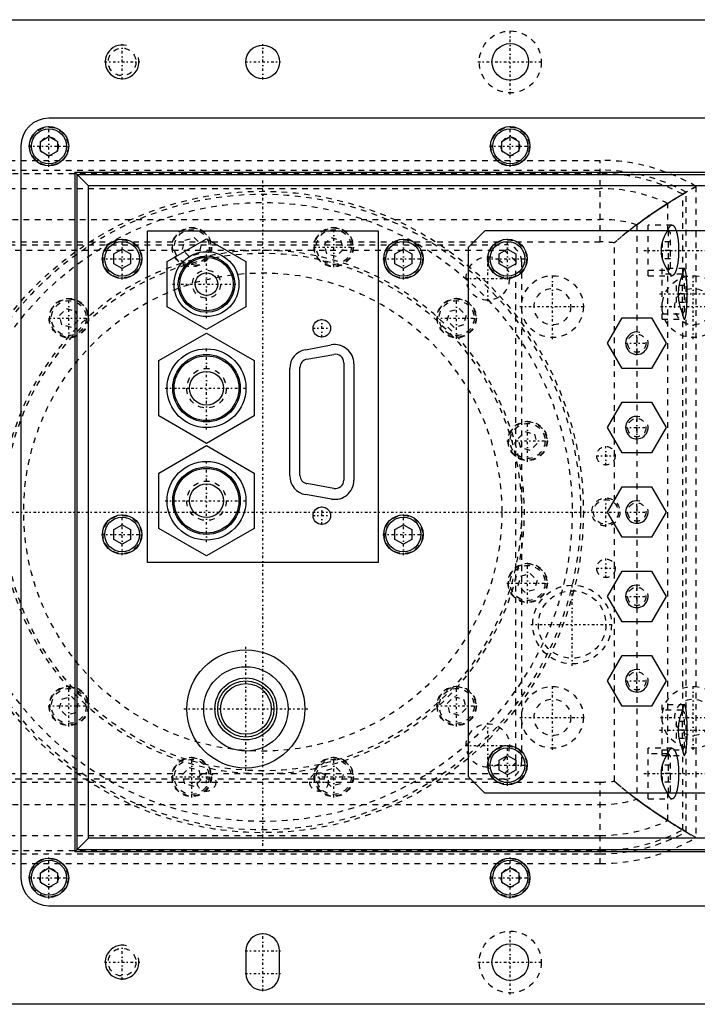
# Model space of a CAD drawing. Extents: x -614 to 147, y -88 to 88.
# Tile 7 of 8: x -43 to 77, y -88 to 88. Entities that reach past the tile are written whole.
import ezdxf

# ---------------------------------------------------------------- set-up
doc = ezdxf.new("R2010")
doc.units = 0
doc.linetypes.add('CENTER', pattern=[1.5, 0.45, -0.5, 0.05, -0.5])
doc.linetypes.add('DASHED', pattern=[2, 1, -1])
for name, color, linetype in [('AM_0', 7, 'CONTINUOUS'), ('AM_10', 7, 'CONTINUOUS'), ('AM_3', 7, 'DASHED'), ('AM_7', 7, 'CENTER')]:
    doc.layers.add(name, color=color, linetype=linetype)

msp = doc.modelspace()

# ---------------------------------------------------------------- linework, layer by layer
at = {"layer": 'AM_0', "color": 7, "linetype": 'CONTINUOUS'}
for p, q in [((-57, 87.5), (145, 87.5)), ((126, 70), (-38, 70)), ((-39.5, 65.87), (-38, 66.73)), ((-38, 66.73), (-36.5, 65.87)), ((42.5, 65.87), (44, 66.73)), ((44, 66.73), (45.5, 65.87)), ((-43, 65), (-43, -65)), ((-39.5, 64.13), (-39.5, 65.87)), ((-36.5, 65.87), (-36.5, 64.13)), ((42.5, 64.13), (42.5, 65.87)), ((45.5, 65.87), (45.5, 64.13)), ((-38, 63.27), (-39.5, 64.13)), ((-36.5, 64.13), (-38, 63.27)), ((44, 63.27), (42.5, 64.13)), ((45.5, 64.13), (44, 63.27)), ((-31, 58), (-33.4, 60.4)), ((-33.4, 60.4), (121.4, 60.4)), ((-33.4, 60.4), (-33.4, -60.4)), ((-33, -60), (-33, 60)), ((-33, 60), (121, 60)), ((-31, -58), (-31, 58)), ((119, 58), (-31, 58)), ((-20.5, 50), (20.5, 50)), ((-20.5, -9), (-20.5, 50)), ((20.5, 50), (20.5, -9)), ((39.5, 50), (36.5, 47)), ((122, 50), (39.5, 50)), ((-17, 44.54), (-10, 48.58)), ((-10, 48.58), (-3, 44.54)), ((-26.5, 45.87), (-25, 46.73)), ((-26.5, 44.13), (-26.5, 45.87)), ((-25, 46.73), (-23.5, 45.87)), ((-23.5, 45.87), (-23.5, 44.13)), ((23.5, 45.87), (25, 46.73)), ((23.5, 44.13), (23.5, 45.87)), ((25, 46.73), (26.5, 45.87)), ((26.5, 45.87), (26.5, 44.13)), ((36.5, 47), (36.5, -47)), ((42, 45.87), (43.5, 46.73)), ((42, 44.13), (42, 45.87)), ((43.5, 46.73), (45, 45.87)), ((45, 45.87), (45, 44.13)), ((-25, 43.27), (-26.5, 44.13)), ((-23.5, 44.13), (-25, 43.27)), ((-17, 36.46), (-17, 44.54)), ((-3, 44.54), (-3, 36.46)), ((25, 43.27), (23.5, 44.13)), ((26.5, 44.13), (25, 43.27)), ((43.5, 43.27), (42, 44.13)), ((45, 44.13), (43.5, 43.27)), ((-10, 32.42), (-17, 36.46)), ((-3, 36.46), (-10, 32.42)), ((61.3, 30), (63.9, 34.5)), ((63.9, 34.5), (69.1, 34.5)), ((69.1, 34.5), (71.7, 30)), ((-18.5, 26.91), (-10, 31.81)), ((-10, 31.81), (-1.5, 26.91)), ((63.9, 25.5), (61.3, 30)), ((71.7, 30), (69.1, 25.5)), ((7.58, 28.84), (12.18, 29.69)), ((7.84, 27.16), (12.65, 28.01)), ((-18.5, 17.09), (-18.5, 26.91)), ((-1.5, 26.91), (-1.5, 17.09)), ((14.41, 26.54), (14.41, 5.66)), ((16.2, 26.35), (16.2, 5.65)), ((4.8, 6.45), (4.8, 25.5)), ((6.6, 6.51), (6.6, 25.69)), ((69.1, 25.5), (63.9, 25.5)), ((61.3, 15), (63.9, 19.5)), ((63.9, 19.5), (69.1, 19.5)), ((69.1, 19.5), (71.7, 15)), ((-10, 12.19), (-18.5, 17.09)), ((-1.5, 17.09), (-10, 12.19)), ((63.9, 10.5), (61.3, 15)), ((71.7, 15), (69.1, 10.5)), ((-18.5, 6.91), (-10, 11.81)), ((-10, 11.81), (-1.5, 6.91)), ((69.1, 10.5), (63.9, 10.5)), ((-18.5, -2.91), (-18.5, 6.91)), ((-1.5, 6.91), (-1.5, -2.91)), ((12.65, 4.19), (7.84, 5.04)), ((61.3, 0), (63.9, 4.5)), ((63.9, 4.5), (69.1, 4.5)), ((69.1, 4.5), (71.7, 0)), ((12.22, 2.3), (7.62, 3.1)), ((63.9, -4.5), (61.3, 0)), ((71.7, 0), (69.1, -4.5)), ((-26.5, -3.13), (-25, -2.27)), ((-26.5, -4.87), (-26.5, -3.13)), ((-25, -2.27), (-23.5, -3.13)), ((-23.5, -3.13), (-23.5, -4.87)), ((-10, -7.81), (-18.5, -2.91)), ((-1.5, -2.91), (-10, -7.81)), ((23.5, -3.13), (25, -2.27)), ((23.5, -4.87), (23.5, -3.13)), ((25, -2.27), (26.5, -3.13)), ((26.5, -3.13), (26.5, -4.87)), ((-25, -5.73), (-26.5, -4.87)), ((-23.5, -4.87), (-25, -5.73)), ((25, -5.73), (23.5, -4.87)), ((26.5, -4.87), (25, -5.73)), ((69.1, -4.5), (63.9, -4.5)), ((20.5, -9), (-20.5, -9)), ((63.9, -10.5), (69.1, -10.5)), ((69.1, -10.5), (71.7, -15)), ((61.3, -15), (63.9, -10.5)), ((63.9, -19.5), (61.3, -15)), ((71.7, -15), (69.1, -19.5)), ((69.1, -19.5), (63.9, -19.5)), ((61.3, -30), (63.9, -25.5)), ((63.9, -25.5), (69.1, -25.5)), ((69.1, -25.5), (71.7, -30)), ((63.9, -34.5), (61.3, -30)), ((71.7, -30), (69.1, -34.5)), ((69.1, -34.5), (63.9, -34.5)), ((42, -44.13), (43.5, -43.27)), ((43.5, -43.27), (45, -44.13)), ((42, -45.87), (42, -44.13)), ((45, -44.13), (45, -45.87)), ((36.5, -47), (39.5, -50)), ((43.5, -46.73), (42, -45.87)), ((45, -45.87), (43.5, -46.73)), ((122, -50), (39.5, -50)), ((-33.4, -60.4), (-31, -58)), ((119, -58), (-31, -58)), ((121.4, -60.4), (-33.4, -60.4)), ((-33, -60), (121, -60)), ((-39.5, -64.13), (-38, -63.27)), ((-39.5, -65.87), (-39.5, -64.13)), ((-38, -63.27), (-36.5, -64.13)), ((-36.5, -64.13), (-36.5, -65.87)), ((42.5, -64.13), (44, -63.27)), ((42.5, -65.87), (42.5, -64.13)), ((44, -63.27), (45.5, -64.13)), ((45.5, -64.13), (45.5, -65.87)), ((-38, -66.73), (-39.5, -65.87)), ((-36.5, -65.87), (-38, -66.73)), ((44, -66.73), (42.5, -65.87)), ((45.5, -65.87), (44, -66.73)), ((-38, -70), (126, -70)), ((-3, -78), (-3, -82)), ((3, -82), (3, -78)), ((145, -87.5), (-57, -87.5))]:
    msp.add_line(p, q, dxfattribs=at)
for centre, radius in [((0, 80), 3), ((44, 80), 3.25), ((-38, 65), 3.5), ((44, 65), 3.5), ((-38, 65), 3.1), ((44, 65), 3.1), ((-25, 45), 3.5), ((-25, 45), 3.1), ((25, 45), 3.5), ((25, 45), 3.1), ((43.5, 45), 3.5), ((43.5, 45), 3.1), ((-10, 40.5), 5.77), ((-10, 40.5), 5.01), ((-10, 40.5), 4.75), ((-10, 40.5), 2), ((10.5, 32.65), 1.55), ((-10, 22), 7), ((-10, 22), 6), ((-10, 22), 5.75), ((-10, 22), 3), ((-10, 2), 7), ((-10, 2), 6), ((-10, 2), 5.75), ((-10, 2), 3), ((10.5, -0.65), 1.55), ((-25, -4), 3.5), ((-25, -4), 3.1), ((25, -4), 3.5), ((25, -4), 3.1), ((-3, -35), 10.5), ((-3, -35), 7.5), ((-3, -35), 5.5), ((-3, -35), 5), ((-3, -35), 4.5), ((43.5, -45), 3.5), ((43.5, -45), 3.1), ((-38, -65), 3.5), ((-38, -65), 3.1), ((44, -65), 3.5), ((44, -65), 3.1), ((44, -80), 3.25)]:
    msp.add_circle(centre, radius, dxfattribs=at)
for centre, radius, start, end in [((-38, 65), 5, 90, 180), ((12.8, 26.35), 3.4, 0, 100.4692), ((8.2, 25.5), 3.4, 100.4692, 180), ((12.91, 26.54), 1.5, 0, 100.0216), ((8.1, 25.69), 1.5, 100.0216, 180), ((8.2, 6.45), 3.4, 180, 260.1342), ((8.1, 6.51), 1.5, 180, 259.9784), ((12.8, 5.65), 3.4, 260.1342, 0), ((12.91, 5.66), 1.5, 259.9784, 0), ((-38, -65), 5, 180, 270), ((0, -78), 3, 0, 180), ((0, -82), 3, 180, 0)]:
    msp.add_arc(centre, radius, start, end, dxfattribs=at)
at = {"layer": 'AM_10', "color": 7, "linetype": 'CONTINUOUS'}
for centre, radius in [((-25, 80), 3), ((66.5, 30), 2), ((66.5, 15), 2), ((66.5, 0), 2), ((66.5, -15), 2), ((66.5, -30), 2), ((-25, -80), 3)]:
    msp.add_arc(centre, radius, 75, 15, dxfattribs=at)
at = {"layer": 'AM_3', "color": 6, "linetype": 'DASHED'}
for p, q in [((-59, 62.5), (60, 62.5)), ((60, 48), (60, 62.5)), ((-328.5, 60.15), (60, 60.15)), ((-59, 60.75), (60, 60.75)), ((74.65, 56.49), (77, 57.87)), ((77, 57.87), (75.25, 56.85)), ((77, 57.87), (77, -57.87)), ((-59, 57.5), (60, 57.5)), ((74.65, 42.35), (74.65, 56.49)), ((75.25, -56.85), (75.25, 56.85)), ((72, 49.98), (72, 54.85)), ((-328.5, 52), (60, 52)), ((66.5, 51.06), (66.5, -51.06)), ((72.75, 51), (68.5, 51)), ((68.5, 42), (68.5, 51)), ((72, 49.98), (72.01, 50)), ((72.5, 49.6), (72.1, 50)), ((72.1, 43), (72.1, 50)), ((72.5, 43.4), (72.5, 49.6)), ((-171, 47.5), (43, 47.5)), ((-59, 48), (60, 48)), ((-14.29, 46.64), (-13.84, 48.31)), ((-13.84, 48.31), (-12.17, 48.76)), ((-12.17, 48.76), (-10.94, 47.54)), ((-10.94, 47.54), (-11.39, 45.86)), ((10.94, 47.54), (12.17, 48.76)), ((11.39, 45.86), (10.94, 47.54)), ((12.17, 48.76), (13.84, 48.31)), ((13.84, 48.31), (14.29, 46.64)), ((62.5, 2), (62.5, 47.83)), ((71, 48), (71, 45)), ((72.5, 48), (71, 48)), ((43, 46.5), (-191, 46.5)), ((-13.07, 45.42), (-14.29, 46.64)), ((-11.39, 45.86), (-13.07, 45.42)), ((13.07, 45.42), (11.39, 45.86)), ((14.29, 46.64), (13.07, 45.42)), ((45, 44.5), (43, 46.5)), ((72.5, 46.5), (71, 46.5)), ((45, -44.13), (45, 44.13)), ((46, 44.5), (46, -44.5)), ((72.5, 45), (71, 45)), ((68.5, 43), (72.1, 43)), ((68.5, 42), (72.75, 42)), ((74.95, 43.25), (71, 43.25)), ((71, 34.25), (71, 43.25)), ((74.6, 42.25), (71, 42.25)), ((72, -43.02), (72, 43.02)), ((72.1, 43), (72.5, 43.4)), ((75, 41.85), (74.6, 42.25)), ((74.6, 35.25), (74.6, 42.25)), ((74.65, 42.35), (74.61, 42.25)), ((73.5, 40.25), (73.5, 37.25)), ((75, 40.25), (73.5, 40.25)), ((75, 35.65), (75, 41.85)), ((75, 38.75), (73.5, 38.75)), ((75, 37.25), (73.5, 37.25)), ((-36.14, 34.92), (-34.92, 36.14)), ((-34.92, 36.14), (-33.25, 35.7)), ((-33.25, 35.7), (-32.8, 34.02)), ((32.8, 34.02), (33.25, 35.7)), ((33.25, 35.7), (34.92, 36.14)), ((34.92, 36.14), (36.14, 34.92)), ((71, 35.25), (74.6, 35.25)), ((74.6, 35.25), (75, 35.65)), ((74.61, 35.25), (74.65, 35.15)), ((74.65, -35.15), (74.65, 35.15)), ((-35.7, 33.25), (-36.14, 34.92)), ((-32.8, 34.02), (-34.02, 32.8)), ((34.02, 32.8), (32.8, 34.02)), ((36.14, 34.92), (35.7, 33.25)), ((71, 34.25), (74.95, 34.25)), ((-34.02, 32.8), (-35.7, 33.25)), ((35.7, 33.25), (34.02, 32.8)), ((45.42, 13.07), (46.64, 14.29)), ((46.64, 14.29), (48.31, 13.84)), ((45.86, 11.39), (45.42, 13.07)), ((48.31, 13.84), (48.76, 12.17)), ((47.54, 10.94), (45.86, 11.39)), ((48.76, 12.17), (47.54, 10.94)), ((62.5, -47.83), (62.5, -2)), ((45.42, -13.07), (45.86, -11.39)), ((45.86, -11.39), (47.54, -10.94)), ((47.54, -10.94), (48.76, -12.17)), ((48.76, -12.17), (48.31, -13.84)), ((46.64, -14.29), (45.42, -13.07)), ((48.31, -13.84), (46.64, -14.29)), ((-36.14, -34.92), (-35.7, -33.25)), ((-35.7, -33.25), (-34.02, -32.8)), ((-34.02, -32.8), (-32.8, -34.02)), ((32.8, -34.02), (34.02, -32.8)), ((34.02, -32.8), (35.7, -33.25)), ((35.7, -33.25), (36.14, -34.92)), ((-34.92, -36.14), (-36.14, -34.92)), ((-32.8, -34.02), (-33.25, -35.7)), ((33.25, -35.7), (32.8, -34.02)), ((36.14, -34.92), (34.92, -36.14)), ((74.95, -34.25), (71, -34.25)), ((71, -43.25), (71, -34.25)), ((-33.25, -35.7), (-34.92, -36.14)), ((34.92, -36.14), (33.25, -35.7)), ((74.6, -35.25), (71, -35.25)), ((75, -35.65), (74.6, -35.25)), ((74.6, -42.25), (74.6, -35.25)), ((74.65, -35.15), (74.61, -35.25)), ((75, -41.85), (75, -35.65)), ((73.5, -37.25), (73.5, -40.25)), ((75, -37.25), (73.5, -37.25)), ((75, -38.75), (73.5, -38.75)), ((75, -40.25), (73.5, -40.25)), ((72.75, -42), (68.5, -42)), ((68.5, -51), (68.5, -42)), ((74.6, -42.25), (75, -41.85)), ((72.1, -43), (68.5, -43)), ((71, -42.25), (74.6, -42.25)), ((71, -43.25), (74.95, -43.25)), ((72.5, -43.4), (72.1, -43)), ((72.1, -50), (72.1, -43)), ((72.5, -49.6), (72.5, -43.4)), ((74.61, -42.25), (74.65, -42.35)), ((74.65, -56.49), (74.65, -42.35)), ((-14.29, -46.64), (-13.07, -45.42)), ((-13.07, -45.42), (-11.39, -45.86)), ((11.39, -45.86), (13.07, -45.42)), ((13.07, -45.42), (14.29, -46.64)), ((43, -46.5), (45, -44.5)), ((71, -45), (71, -48)), ((72.5, -45), (71, -45)), ((-191, -46.5), (43, -46.5)), ((-13.84, -48.31), (-14.29, -46.64)), ((-11.39, -45.86), (-10.94, -47.54)), ((10.94, -47.54), (11.39, -45.86)), ((14.29, -46.64), (13.84, -48.31)), ((72.5, -46.5), (71, -46.5)), ((43, -47.5), (-171, -47.5)), ((-59, -48), (60, -48)), ((-12.17, -48.76), (-13.84, -48.31)), ((-10.94, -47.54), (-12.17, -48.76)), ((12.17, -48.76), (10.94, -47.54)), ((13.84, -48.31), (12.17, -48.76)), ((60, -62.5), (60, -48)), ((72.5, -48), (71, -48)), ((72, -54.85), (72, -49.98)), ((72.01, -50), (72, -49.98)), ((72.1, -50), (72.5, -49.6)), ((-328.5, -52), (60, -52)), ((68.5, -51), (72.75, -51)), ((-59, -57.5), (60, -57.5)), ((77, -57.87), (74.65, -56.49)), ((75.25, -56.85), (77, -57.87)), ((-328.5, -60.15), (60, -60.15)), ((-59, -60.75), (60, -60.75)), ((-59, -62.5), (60, -62.5))]:
    msp.add_line(p, q, dxfattribs=at)
for points in [[(66.5, 51.06, 0), (66.78, 51.27, 0), (67.34, 51.68, 0), (67.89, 52.08, 0), (68.17, 52.28, 0), (68.45, 52.47, 0), (68.99, 52.85, 0), (69.53, 53.22, 0), (70.06, 53.58, 0), (70.58, 53.93, 0), (71.08, 54.26, 0), (71.33, 54.42, 0), (71.57, 54.58, 0), (72.04, 54.88, 0), (72.49, 55.16, 0), (72.91, 55.42, 0), (73.3, 55.67, 0), (73.52, 55.8, 0), (73.58, 55.84, 0), (73.64, 55.87, 0), (73.66, 55.89, 0), (73.69, 55.91, 0), (73.75, 55.94, 0), (73.81, 55.98, 0), (73.83, 56, 0), (73.86, 56.01, 0), (73.91, 56.04, 0), (73.97, 56.08, 0), (73.99, 56.09, 0), (74.02, 56.11, 0), (74.07, 56.14, 0), (74.12, 56.17, 0), (74.17, 56.2, 0), (74.22, 56.23, 0), (74.26, 56.26, 0), (74.29, 56.27, 0), (74.31, 56.28, 0), (74.35, 56.31, 0), (74.4, 56.34, 0), (74.44, 56.36, 0), (74.48, 56.39, 0), (74.52, 56.41, 0), (74.54, 56.42, 0), (74.56, 56.43, 0), (74.6, 56.46, 0), (74.63, 56.48, 0), (74.65, 56.49, 0)], [(75.25, 56.85, 0), (74.69, 56.51, 0), (73.59, 55.85, 0), (72.52, 55.18, 0), (72, 54.85, 0)], [(72, 54.85, 0), (71.86, 54.76, 0), (71.57, 54.57, 0), (71.26, 54.37, 0), (71.1, 54.27, 0), (70.94, 54.16, 0), (70.6, 53.94, 0), (70.25, 53.71, 0), (69.88, 53.46, 0), (69.51, 53.21, 0), (69.12, 52.94, 0), (68.92, 52.8, 0), (68.72, 52.67, 0), (68.32, 52.38, 0), (67.91, 52.09, 0), (67.49, 51.79, 0), (67.07, 51.48, 0), (66.64, 51.16, 0), (66.42, 51, 0), (66.2, 50.84, 0), (65.77, 50.51, 0), (65.33, 50.17, 0), (65.11, 50, 0)], [(72.01, 50, 0), (72.02, 50.05, 0), (72.06, 50.16, 0), (72.1, 50.25, 0), (72.11, 50.3, 0), (72.13, 50.34, 0), (72.17, 50.43, 0), (72.21, 50.51, 0), (72.25, 50.58, 0), (72.29, 50.65, 0), (72.33, 50.71, 0), (72.36, 50.74, 0), (72.38, 50.77, 0), (72.42, 50.82, 0), (72.46, 50.87, 0), (72.51, 50.9, 0), (72.55, 50.94, 0), (72.59, 50.96, 0), (72.62, 50.97, 0), (72.64, 50.98, 0), (72.68, 50.99, 0), (72.73, 51, 0), (72.75, 51, 0)], [(72.75, 51, 0), (72.77, 51, 0), (72.82, 50.99, 0), (72.86, 50.98, 0), (72.88, 50.97, 0), (72.91, 50.96, 0), (72.95, 50.94, 0), (72.99, 50.9, 0), (73.04, 50.87, 0), (73.08, 50.82, 0), (73.12, 50.77, 0), (73.14, 50.74, 0), (73.17, 50.71, 0), (73.21, 50.65, 0), (73.25, 50.58, 0), (73.29, 50.51, 0), (73.33, 50.43, 0), (73.37, 50.34, 0), (73.39, 50.3, 0), (73.4, 50.25, 0), (73.44, 50.16, 0), (73.48, 50.05, 0), (73.49, 50, 0)], [(65.11, 50, 0), (64.68, 49.65, 0), (63.8, 48.94, 0), (62.93, 48.21, 0), (62.5, 47.83, 0)], [(72, 43.02, 0), (71.98, 43.04, 0), (71.95, 43.09, 0), (71.92, 43.13, 0), (71.9, 43.16, 0), (71.89, 43.18, 0), (71.86, 43.23, 0), (71.82, 43.28, 0), (71.79, 43.33, 0), (71.76, 43.38, 0), (71.73, 43.43, 0), (71.72, 43.45, 0), (71.7, 43.48, 0), (71.67, 43.53, 0), (71.64, 43.58, 0), (71.61, 43.64, 0), (71.58, 43.69, 0), (71.56, 43.75, 0), (71.54, 43.77, 0), (71.53, 43.8, 0), (71.5, 43.86, 0), (71.47, 43.92, 0), (71.46, 43.95, 0), (71.44, 43.97, 0), (71.41, 44.03, 0), (71.39, 44.1, 0), (71.37, 44.13, 0), (71.36, 44.16, 0), (71.33, 44.22, 0), (71.3, 44.28, 0), (71.28, 44.35, 0), (71.25, 44.41, 0), (71.23, 44.48, 0), (71.22, 44.51, 0), (71.2, 44.55, 0), (71.18, 44.62, 0), (71.16, 44.69, 0), (71.13, 44.75, 0), (71.11, 44.83, 0), (71.09, 44.9, 0), (71.08, 44.93, 0), (71.07, 44.97, 0), (71.05, 45.04, 0), (71.03, 45.11, 0), (71.01, 45.19, 0), (70.99, 45.26, 0), (70.98, 45.33, 0), (70.97, 45.37, 0), (70.96, 45.41, 0), (70.95, 45.48, 0), (70.94, 45.56, 0), (70.92, 45.63, 0), (70.91, 45.71, 0), (70.9, 45.78, 0), (70.9, 45.82, 0), (70.89, 45.86, 0), (70.88, 45.93, 0), (70.88, 46.01, 0), (70.87, 46.09, 0), (70.86, 46.16, 0), (70.86, 46.24, 0), (70.86, 46.28, 0), (70.86, 46.31, 0), (70.86, 46.39, 0), (70.85, 46.46, 0), (70.85, 46.5, 0), (70.85, 46.54, 0), (70.86, 46.61, 0), (70.86, 46.69, 0), (70.86, 46.72, 0), (70.86, 46.76, 0), (70.86, 46.84, 0), (70.87, 46.91, 0), (70.88, 46.99, 0), (70.88, 47.07, 0), (70.89, 47.14, 0), (70.9, 47.18, 0), (70.9, 47.22, 0), (70.91, 47.29, 0), (70.92, 47.37, 0), (70.94, 47.44, 0), (70.95, 47.52, 0), (70.96, 47.59, 0), (70.97, 47.63, 0), (70.98, 47.67, 0), (70.99, 47.74, 0), (71.01, 47.81, 0), (71.03, 47.89, 0), (71.05, 47.96, 0), (71.07, 48.03, 0), (71.08, 48.07, 0), (71.09, 48.1, 0), (71.11, 48.17, 0), (71.13, 48.25, 0), (71.16, 48.31, 0), (71.18, 48.38, 0), (71.2, 48.45, 0), (71.22, 48.49, 0), (71.23, 48.52, 0), (71.25, 48.59, 0), (71.28, 48.65, 0), (71.3, 48.72, 0), (71.33, 48.78, 0), (71.36, 48.84, 0), (71.37, 48.87, 0), (71.39, 48.9, 0), (71.41, 48.97, 0), (71.44, 49.03, 0), (71.46, 49.05, 0), (71.47, 49.08, 0), (71.5, 49.14, 0), (71.53, 49.2, 0), (71.54, 49.23, 0), (71.56, 49.25, 0), (71.58, 49.31, 0), (71.61, 49.36, 0), (71.64, 49.42, 0), (71.67, 49.47, 0), (71.7, 49.52, 0), (71.72, 49.55, 0), (71.73, 49.57, 0), (71.76, 49.62, 0), (71.79, 49.67, 0), (71.82, 49.72, 0), (71.86, 49.77, 0), (71.89, 49.82, 0), (71.9, 49.84, 0), (71.92, 49.87, 0), (71.95, 49.91, 0), (71.98, 49.96, 0), (72, 49.98, 0)], [(73.49, 50, 0), (73.5, 49.97, 0), (73.53, 49.9, 0), (73.55, 49.83, 0), (73.56, 49.8, 0), (73.57, 49.76, 0), (73.58, 49.69, 0), (73.6, 49.62, 0), (73.62, 49.55, 0), (73.64, 49.47, 0), (73.66, 49.39, 0), (73.67, 49.35, 0), (73.67, 49.31, 0), (73.69, 49.23, 0), (73.71, 49.15, 0), (73.72, 49.07, 0), (73.74, 48.98, 0), (73.75, 48.89, 0), (73.76, 48.85, 0), (73.77, 48.81, 0), (73.78, 48.72, 0), (73.79, 48.63, 0), (73.8, 48.58, 0), (73.81, 48.54, 0), (73.82, 48.44, 0), (73.83, 48.35, 0), (73.83, 48.3, 0), (73.84, 48.26, 0), (73.85, 48.16, 0), (73.86, 48.07, 0), (73.87, 47.97, 0), (73.88, 47.87, 0), (73.89, 47.78, 0), (73.89, 47.73, 0), (73.89, 47.68, 0), (73.9, 47.58, 0), (73.91, 47.48, 0), (73.91, 47.38, 0), (73.92, 47.28, 0), (73.92, 47.17, 0), (73.92, 47.12, 0), (73.92, 47.07, 0), (73.93, 46.97, 0), (73.93, 46.87, 0), (73.93, 46.77, 0), (73.93, 46.66, 0), (73.93, 46.56, 0), (73.93, 46.51, 0), (73.93, 46.46, 0), (73.93, 46.36, 0), (73.93, 46.25, 0), (73.93, 46.15, 0), (73.93, 46.05, 0), (73.93, 45.95, 0), (73.92, 45.9, 0), (73.92, 45.85, 0), (73.92, 45.74, 0), (73.91, 45.64, 0), (73.91, 45.54, 0), (73.9, 45.44, 0), (73.89, 45.34, 0), (73.89, 45.29, 0), (73.89, 45.24, 0), (73.88, 45.15, 0), (73.87, 45.05, 0), (73.87, 45, 0), (73.86, 44.95, 0), (73.85, 44.86, 0), (73.84, 44.76, 0), (73.84, 44.71, 0), (73.83, 44.67, 0), (73.82, 44.57, 0), (73.81, 44.48, 0), (73.8, 44.39, 0), (73.78, 44.3, 0), (73.77, 44.21, 0), (73.76, 44.17, 0), (73.76, 44.12, 0), (73.74, 44.04, 0), (73.73, 43.95, 0), (73.71, 43.87, 0), (73.69, 43.79, 0), (73.68, 43.7, 0), (73.67, 43.66, 0), (73.66, 43.63, 0), (73.64, 43.55, 0), (73.63, 43.47, 0), (73.61, 43.4, 0), (73.59, 43.32, 0), (73.57, 43.25, 0), (73.56, 43.21, 0), (73.55, 43.18, 0), (73.53, 43.11, 0), (73.51, 43.04, 0), (73.49, 42.98, 0), (73.47, 42.92, 0), (73.44, 42.86, 0), (73.43, 42.83, 0), (73.42, 42.8, 0), (73.4, 42.74, 0), (73.38, 42.68, 0), (73.35, 42.63, 0), (73.33, 42.58, 0), (73.31, 42.53, 0), (73.3, 42.51, 0), (73.28, 42.48, 0), (73.26, 42.44, 0), (73.23, 42.39, 0), (73.22, 42.37, 0), (73.21, 42.35, 0), (73.19, 42.31, 0), (73.16, 42.28, 0), (73.15, 42.26, 0), (73.13, 42.24, 0), (73.11, 42.21, 0), (73.08, 42.18, 0), (73.06, 42.15, 0), (73.03, 42.13, 0), (73, 42.11, 0), (72.99, 42.09, 0), (72.98, 42.08, 0), (72.95, 42.07, 0), (72.92, 42.05, 0), (72.9, 42.04, 0), (72.87, 42.02, 0), (72.84, 42.01, 0), (72.83, 42.01, 0), (72.82, 42.01, 0), (72.79, 42, 0), (72.76, 42, 0), (72.75, 42, 0)], [(72.75, 42, 0), (72.73, 42, 0), (72.68, 42.01, 0), (72.64, 42.02, 0), (72.61, 42.03, 0), (72.59, 42.04, 0), (72.55, 42.07, 0), (72.5, 42.1, 0), (72.46, 42.14, 0), (72.42, 42.18, 0), (72.37, 42.23, 0), (72.35, 42.26, 0), (72.33, 42.29, 0), (72.29, 42.36, 0), (72.25, 42.43, 0), (72.21, 42.5, 0), (72.17, 42.58, 0), (72.13, 42.67, 0), (72.11, 42.72, 0), (72.09, 42.76, 0), (72.05, 42.86, 0), (72.02, 42.96, 0), (72, 43.02, 0)], [(74.61, 42.25, 0), (74.59, 42.2, 0), (74.55, 42.11, 0), (74.51, 42.02, 0), (74.5, 41.98, 0), (74.48, 41.93, 0), (74.44, 41.84, 0), (74.41, 41.74, 0), (74.37, 41.64, 0), (74.33, 41.53, 0), (74.3, 41.42, 0), (74.28, 41.37, 0), (74.26, 41.31, 0), (74.23, 41.2, 0), (74.19, 41.08, 0), (74.16, 40.96, 0), (74.13, 40.83, 0), (74.1, 40.71, 0), (74.08, 40.64, 0), (74.07, 40.58, 0), (74.04, 40.45, 0), (74.01, 40.32, 0), (74, 40.25, 0)], [(74.95, 43.25, 0), (74.94, 43.25, 0), (74.92, 43.24, 0), (74.9, 43.23, 0), (74.9, 43.22, 0), (74.89, 43.21, 0), (74.87, 43.19, 0), (74.85, 43.16, 0), (74.83, 43.13, 0), (74.82, 43.09, 0), (74.8, 43.04, 0), (74.79, 43.02, 0), (74.78, 42.99, 0), (74.77, 42.94, 0), (74.75, 42.88, 0), (74.73, 42.81, 0), (74.72, 42.74, 0), (74.7, 42.66, 0), (74.69, 42.62, 0), (74.69, 42.58, 0), (74.67, 42.49, 0), (74.66, 42.4, 0), (74.65, 42.35, 0)], [(74.95, 34.25, 0), (74.96, 34.25, 0), (74.97, 34.25, 0), (74.99, 34.26, 0), (74.99, 34.27, 0), (75, 34.27, 0), (75.01, 34.29, 0), (75.03, 34.31, 0), (75.04, 34.33, 0), (75.06, 34.36, 0), (75.07, 34.39, 0), (75.08, 34.4, 0), (75.09, 34.42, 0), (75.1, 34.46, 0), (75.11, 34.5, 0), (75.13, 34.54, 0), (75.14, 34.59, 0), (75.15, 34.64, 0), (75.16, 34.67, 0), (75.17, 34.7, 0), (75.18, 34.76, 0), (75.19, 34.82, 0), (75.2, 34.85, 0), (75.2, 34.89, 0), (75.22, 34.95, 0), (75.23, 35.03, 0), (75.24, 35.06, 0), (75.24, 35.1, 0), (75.25, 35.18, 0), (75.26, 35.26, 0), (75.28, 35.35, 0), (75.29, 35.43, 0), (75.3, 35.52, 0), (75.3, 35.57, 0), (75.31, 35.61, 0), (75.32, 35.71, 0), (75.33, 35.81, 0), (75.34, 35.91, 0), (75.35, 36.01, 0), (75.35, 36.12, 0), (75.36, 36.17, 0), (75.36, 36.22, 0), (75.37, 36.33, 0), (75.38, 36.44, 0), (75.38, 36.56, 0), (75.39, 36.67, 0), (75.4, 36.79, 0), (75.4, 36.85, 0), (75.4, 36.91, 0), (75.41, 37.03, 0), (75.42, 37.15, 0), (75.42, 37.27, 0), (75.43, 37.4, 0), (75.43, 37.52, 0), (75.43, 37.59, 0), (75.43, 37.65, 0), (75.44, 37.78, 0), (75.44, 37.9, 0), (75.44, 38.03, 0), (75.44, 38.16, 0), (75.45, 38.29, 0), (75.45, 38.36, 0), (75.45, 38.42, 0), (75.45, 38.55, 0), (75.45, 38.68, 0), (75.45, 38.75, 0), (75.45, 38.82, 0), (75.45, 38.95, 0), (75.45, 39.08, 0), (75.45, 39.14, 0), (75.45, 39.21, 0), (75.44, 39.34, 0), (75.44, 39.47, 0), (75.44, 39.6, 0), (75.44, 39.72, 0), (75.43, 39.85, 0), (75.43, 39.91, 0), (75.43, 39.98, 0), (75.43, 40.1, 0), (75.42, 40.23, 0), (75.42, 40.35, 0), (75.41, 40.47, 0), (75.4, 40.59, 0), (75.4, 40.65, 0), (75.4, 40.71, 0), (75.39, 40.83, 0), (75.38, 40.94, 0), (75.38, 41.06, 0), (75.37, 41.17, 0), (75.36, 41.28, 0), (75.36, 41.33, 0), (75.35, 41.38, 0), (75.35, 41.49, 0), (75.34, 41.59, 0), (75.33, 41.69, 0), (75.32, 41.79, 0), (75.31, 41.89, 0), (75.3, 41.93, 0), (75.3, 41.98, 0), (75.29, 42.07, 0), (75.28, 42.15, 0), (75.26, 42.24, 0), (75.25, 42.32, 0), (75.24, 42.4, 0), (75.24, 42.44, 0), (75.23, 42.47, 0), (75.22, 42.55, 0), (75.2, 42.61, 0), (75.2, 42.65, 0), (75.19, 42.68, 0), (75.18, 42.74, 0), (75.17, 42.8, 0), (75.16, 42.83, 0), (75.15, 42.86, 0), (75.14, 42.91, 0), (75.13, 42.96, 0), (75.11, 43, 0), (75.1, 43.04, 0), (75.09, 43.08, 0), (75.08, 43.1, 0), (75.07, 43.11, 0), (75.06, 43.14, 0), (75.04, 43.17, 0), (75.03, 43.19, 0), (75.01, 43.21, 0), (75, 43.23, 0), (74.99, 43.23, 0), (74.99, 43.24, 0), (74.97, 43.25, 0), (74.96, 43.25, 0), (74.95, 43.25, 0)], [(74, 40.25, 0), (73.98, 40.17, 0), (73.96, 40, 0), (73.93, 39.84, 0), (73.92, 39.76, 0), (73.91, 39.67, 0), (73.89, 39.5, 0), (73.88, 39.34, 0), (73.87, 39.17, 0), (73.86, 39, 0), (73.86, 38.83, 0), (73.86, 38.75, 0), (73.86, 38.67, 0), (73.86, 38.5, 0), (73.87, 38.33, 0), (73.88, 38.16, 0), (73.89, 38, 0), (73.91, 37.83, 0), (73.92, 37.74, 0), (73.93, 37.66, 0), (73.96, 37.5, 0), (73.98, 37.33, 0), (74, 37.25, 0)], [(74, 37.25, 0), (74.01, 37.18, 0), (74.04, 37.05, 0), (74.07, 36.92, 0), (74.08, 36.86, 0), (74.1, 36.79, 0), (74.13, 36.67, 0), (74.16, 36.54, 0), (74.19, 36.42, 0), (74.23, 36.3, 0), (74.26, 36.19, 0), (74.28, 36.13, 0), (74.3, 36.08, 0), (74.33, 35.97, 0), (74.37, 35.86, 0), (74.41, 35.76, 0), (74.44, 35.66, 0), (74.48, 35.57, 0), (74.5, 35.52, 0), (74.51, 35.48, 0), (74.55, 35.39, 0), (74.59, 35.3, 0), (74.61, 35.25, 0)], [(74.65, 35.15, 0), (74.66, 35.1, 0), (74.67, 35.01, 0), (74.69, 34.92, 0), (74.69, 34.88, 0), (74.7, 34.84, 0), (74.72, 34.76, 0), (74.73, 34.69, 0), (74.75, 34.62, 0), (74.77, 34.56, 0), (74.78, 34.51, 0), (74.79, 34.48, 0), (74.8, 34.46, 0), (74.82, 34.41, 0), (74.83, 34.37, 0), (74.85, 34.34, 0), (74.87, 34.31, 0), (74.89, 34.29, 0), (74.9, 34.28, 0), (74.9, 34.27, 0), (74.92, 34.26, 0), (74.94, 34.25, 0), (74.95, 34.25, 0)], [(74.95, -34.25, 0), (74.94, -34.25, 0), (74.92, -34.26, 0), (74.9, -34.27, 0), (74.9, -34.28, 0), (74.89, -34.29, 0), (74.87, -34.31, 0), (74.85, -34.34, 0), (74.83, -34.37, 0), (74.82, -34.41, 0), (74.8, -34.46, 0), (74.79, -34.48, 0), (74.78, -34.51, 0), (74.77, -34.56, 0), (74.75, -34.62, 0), (74.73, -34.69, 0), (74.72, -34.76, 0), (74.7, -34.84, 0), (74.69, -34.88, 0), (74.69, -34.92, 0), (74.67, -35.01, 0), (74.66, -35.1, 0), (74.65, -35.15, 0)], [(74.95, -43.25, 0), (74.96, -43.25, 0), (74.97, -43.25, 0), (74.99, -43.24, 0), (74.99, -43.23, 0), (75, -43.23, 0), (75.01, -43.21, 0), (75.03, -43.19, 0), (75.04, -43.17, 0), (75.06, -43.14, 0), (75.07, -43.11, 0), (75.08, -43.1, 0), (75.09, -43.08, 0), (75.1, -43.04, 0), (75.11, -43, 0), (75.13, -42.96, 0), (75.14, -42.91, 0), (75.15, -42.86, 0), (75.16, -42.83, 0), (75.17, -42.8, 0), (75.18, -42.74, 0), (75.19, -42.68, 0), (75.2, -42.65, 0), (75.2, -42.61, 0), (75.22, -42.55, 0), (75.23, -42.47, 0), (75.24, -42.44, 0), (75.24, -42.4, 0), (75.25, -42.32, 0), (75.26, -42.24, 0), (75.28, -42.15, 0), (75.29, -42.07, 0), (75.3, -41.98, 0), (75.3, -41.93, 0), (75.31, -41.89, 0), (75.32, -41.79, 0), (75.33, -41.69, 0), (75.34, -41.59, 0), (75.35, -41.49, 0), (75.35, -41.38, 0), (75.36, -41.33, 0), (75.36, -41.28, 0), (75.37, -41.17, 0), (75.38, -41.06, 0), (75.38, -40.94, 0), (75.39, -40.83, 0), (75.4, -40.71, 0), (75.4, -40.65, 0), (75.4, -40.59, 0), (75.41, -40.47, 0), (75.42, -40.35, 0), (75.42, -40.23, 0), (75.43, -40.1, 0), (75.43, -39.98, 0), (75.43, -39.91, 0), (75.43, -39.85, 0), (75.44, -39.72, 0), (75.44, -39.6, 0), (75.44, -39.47, 0), (75.44, -39.34, 0), (75.45, -39.21, 0), (75.45, -39.14, 0), (75.45, -39.08, 0), (75.45, -38.95, 0), (75.45, -38.82, 0), (75.45, -38.75, 0), (75.45, -38.68, 0), (75.45, -38.55, 0), (75.45, -38.42, 0), (75.45, -38.36, 0), (75.45, -38.29, 0), (75.44, -38.16, 0), (75.44, -38.03, 0), (75.44, -37.9, 0), (75.44, -37.78, 0), (75.43, -37.65, 0), (75.43, -37.59, 0), (75.43, -37.52, 0), (75.43, -37.4, 0), (75.42, -37.27, 0), (75.42, -37.15, 0), (75.41, -37.03, 0), (75.4, -36.91, 0), (75.4, -36.85, 0), (75.4, -36.79, 0), (75.39, -36.67, 0), (75.38, -36.56, 0), (75.38, -36.44, 0), (75.37, -36.33, 0), (75.36, -36.22, 0), (75.36, -36.17, 0), (75.35, -36.12, 0), (75.35, -36.01, 0), (75.34, -35.91, 0), (75.33, -35.81, 0), (75.32, -35.71, 0), (75.31, -35.61, 0), (75.3, -35.57, 0), (75.3, -35.52, 0), (75.29, -35.43, 0), (75.28, -35.35, 0), (75.26, -35.26, 0), (75.25, -35.18, 0), (75.24, -35.1, 0), (75.24, -35.06, 0), (75.23, -35.03, 0), (75.22, -34.95, 0), (75.2, -34.89, 0), (75.2, -34.85, 0), (75.19, -34.82, 0), (75.18, -34.76, 0), (75.17, -34.7, 0), (75.16, -34.67, 0), (75.15, -34.64, 0), (75.14, -34.59, 0), (75.13, -34.54, 0), (75.11, -34.5, 0), (75.1, -34.46, 0), (75.09, -34.42, 0), (75.08, -34.4, 0), (75.07, -34.39, 0), (75.06, -34.36, 0), (75.04, -34.33, 0), (75.03, -34.31, 0), (75.01, -34.29, 0), (75, -34.27, 0), (74.99, -34.27, 0), (74.99, -34.26, 0), (74.97, -34.25, 0), (74.96, -34.25, 0), (74.95, -34.25, 0)], [(74.61, -35.25, 0), (74.59, -35.3, 0), (74.55, -35.39, 0), (74.51, -35.48, 0), (74.5, -35.52, 0), (74.48, -35.57, 0), (74.44, -35.66, 0), (74.41, -35.76, 0), (74.37, -35.86, 0), (74.33, -35.97, 0), (74.3, -36.08, 0), (74.28, -36.13, 0), (74.26, -36.19, 0), (74.23, -36.3, 0), (74.19, -36.42, 0), (74.16, -36.54, 0), (74.13, -36.67, 0), (74.1, -36.79, 0), (74.08, -36.86, 0), (74.07, -36.92, 0), (74.04, -37.05, 0), (74.01, -37.18, 0), (74, -37.25, 0)], [(74, -37.25, 0), (73.98, -37.33, 0), (73.96, -37.5, 0), (73.93, -37.66, 0), (73.92, -37.74, 0), (73.91, -37.83, 0), (73.89, -38, 0), (73.88, -38.16, 0), (73.87, -38.33, 0), (73.86, -38.5, 0), (73.86, -38.67, 0), (73.86, -38.75, 0), (73.86, -38.83, 0), (73.86, -39, 0), (73.87, -39.17, 0), (73.88, -39.34, 0), (73.89, -39.5, 0), (73.91, -39.67, 0), (73.92, -39.76, 0), (73.93, -39.84, 0), (73.96, -40, 0), (73.98, -40.17, 0), (74, -40.25, 0)], [(72, -43.02, 0), (72.02, -42.96, 0), (72.05, -42.86, 0), (72.09, -42.76, 0), (72.11, -42.72, 0), (72.13, -42.67, 0), (72.17, -42.58, 0), (72.21, -42.5, 0), (72.25, -42.43, 0), (72.29, -42.36, 0), (72.33, -42.29, 0), (72.35, -42.26, 0), (72.37, -42.23, 0), (72.42, -42.18, 0), (72.46, -42.14, 0), (72.5, -42.1, 0), (72.55, -42.07, 0), (72.59, -42.04, 0), (72.61, -42.03, 0), (72.64, -42.02, 0), (72.68, -42.01, 0), (72.73, -42, 0), (72.75, -42, 0)], [(72.75, -42, 0), (72.76, -42, 0), (72.79, -42, 0), (72.82, -42.01, 0), (72.83, -42.01, 0), (72.84, -42.01, 0), (72.87, -42.02, 0), (72.9, -42.04, 0), (72.92, -42.05, 0), (72.95, -42.07, 0), (72.98, -42.08, 0), (72.99, -42.09, 0), (73, -42.11, 0), (73.03, -42.13, 0), (73.06, -42.15, 0), (73.08, -42.18, 0), (73.11, -42.21, 0), (73.13, -42.24, 0), (73.15, -42.26, 0), (73.16, -42.28, 0), (73.19, -42.31, 0), (73.21, -42.35, 0), (73.22, -42.37, 0), (73.23, -42.39, 0), (73.26, -42.44, 0), (73.28, -42.48, 0), (73.3, -42.51, 0), (73.31, -42.53, 0), (73.33, -42.58, 0), (73.35, -42.63, 0), (73.38, -42.68, 0), (73.4, -42.74, 0), (73.42, -42.8, 0), (73.43, -42.83, 0), (73.44, -42.86, 0), (73.47, -42.92, 0), (73.49, -42.98, 0), (73.51, -43.04, 0), (73.53, -43.11, 0), (73.55, -43.18, 0), (73.56, -43.21, 0), (73.57, -43.25, 0), (73.59, -43.32, 0), (73.61, -43.4, 0), (73.63, -43.47, 0), (73.64, -43.55, 0), (73.66, -43.63, 0), (73.67, -43.66, 0), (73.68, -43.7, 0), (73.69, -43.79, 0), (73.71, -43.87, 0), (73.73, -43.95, 0), (73.74, -44.04, 0), (73.76, -44.12, 0), (73.76, -44.17, 0), (73.77, -44.21, 0), (73.78, -44.3, 0), (73.8, -44.39, 0), (73.81, -44.48, 0), (73.82, -44.57, 0), (73.83, -44.67, 0), (73.84, -44.71, 0), (73.84, -44.76, 0), (73.85, -44.86, 0), (73.86, -44.95, 0), (73.87, -45, 0), (73.87, -45.05, 0), (73.88, -45.15, 0), (73.89, -45.24, 0), (73.89, -45.29, 0), (73.89, -45.34, 0), (73.9, -45.44, 0), (73.91, -45.54, 0), (73.91, -45.64, 0), (73.92, -45.74, 0), (73.92, -45.85, 0), (73.92, -45.9, 0), (73.93, -45.95, 0), (73.93, -46.05, 0), (73.93, -46.15, 0), (73.93, -46.25, 0), (73.93, -46.36, 0), (73.93, -46.46, 0), (73.93, -46.51, 0), (73.93, -46.56, 0), (73.93, -46.66, 0), (73.93, -46.77, 0), (73.93, -46.87, 0), (73.93, -46.97, 0), (73.92, -47.07, 0), (73.92, -47.12, 0), (73.92, -47.17, 0), (73.92, -47.28, 0), (73.91, -47.38, 0), (73.91, -47.48, 0), (73.9, -47.58, 0), (73.89, -47.68, 0), (73.89, -47.73, 0), (73.89, -47.78, 0), (73.88, -47.87, 0), (73.87, -47.97, 0), (73.86, -48.07, 0), (73.85, -48.16, 0), (73.84, -48.26, 0), (73.83, -48.3, 0), (73.83, -48.35, 0), (73.82, -48.44, 0), (73.81, -48.54, 0), (73.8, -48.58, 0), (73.79, -48.63, 0), (73.78, -48.72, 0), (73.77, -48.81, 0), (73.76, -48.85, 0), (73.75, -48.89, 0), (73.74, -48.98, 0), (73.72, -49.07, 0), (73.71, -49.15, 0), (73.69, -49.23, 0), (73.67, -49.31, 0), (73.67, -49.35, 0), (73.66, -49.39, 0), (73.64, -49.47, 0), (73.62, -49.55, 0), (73.6, -49.62, 0), (73.58, -49.69, 0), (73.57, -49.76, 0), (73.56, -49.8, 0), (73.55, -49.83, 0), (73.53, -49.9, 0), (73.5, -49.97, 0), (73.49, -50, 0)], [(74, -40.25, 0), (74.01, -40.32, 0), (74.04, -40.45, 0), (74.07, -40.58, 0), (74.08, -40.64, 0), (74.1, -40.71, 0), (74.13, -40.83, 0), (74.16, -40.96, 0), (74.19, -41.08, 0), (74.23, -41.2, 0), (74.26, -41.31, 0), (74.28, -41.37, 0), (74.3, -41.42, 0), (74.33, -41.53, 0), (74.37, -41.64, 0), (74.41, -41.74, 0), (74.44, -41.84, 0), (74.48, -41.93, 0), (74.5, -41.98, 0), (74.51, -42.02, 0), (74.55, -42.11, 0), (74.59, -42.2, 0), (74.61, -42.25, 0)], [(72, -49.98, 0), (71.98, -49.96, 0), (71.95, -49.91, 0), (71.92, -49.87, 0), (71.9, -49.84, 0), (71.89, -49.82, 0), (71.86, -49.77, 0), (71.82, -49.72, 0), (71.79, -49.67, 0), (71.76, -49.62, 0), (71.73, -49.57, 0), (71.72, -49.55, 0), (71.7, -49.52, 0), (71.67, -49.47, 0), (71.64, -49.42, 0), (71.61, -49.36, 0), (71.58, -49.31, 0), (71.56, -49.25, 0), (71.54, -49.23, 0), (71.53, -49.2, 0), (71.5, -49.14, 0), (71.47, -49.08, 0), (71.46, -49.05, 0), (71.44, -49.03, 0), (71.41, -48.97, 0), (71.39, -48.9, 0), (71.37, -48.87, 0), (71.36, -48.84, 0), (71.33, -48.78, 0), (71.3, -48.72, 0), (71.28, -48.65, 0), (71.25, -48.59, 0), (71.23, -48.52, 0), (71.22, -48.49, 0), (71.2, -48.45, 0), (71.18, -48.38, 0), (71.16, -48.31, 0), (71.13, -48.25, 0), (71.11, -48.17, 0), (71.09, -48.1, 0), (71.08, -48.07, 0), (71.07, -48.03, 0), (71.05, -47.96, 0), (71.03, -47.89, 0), (71.01, -47.81, 0), (70.99, -47.74, 0), (70.98, -47.67, 0), (70.97, -47.63, 0), (70.96, -47.59, 0), (70.95, -47.52, 0), (70.94, -47.44, 0), (70.92, -47.37, 0), (70.91, -47.29, 0), (70.9, -47.22, 0), (70.9, -47.18, 0), (70.89, -47.14, 0), (70.88, -47.07, 0), (70.88, -46.99, 0), (70.87, -46.91, 0), (70.86, -46.84, 0), (70.86, -46.76, 0), (70.86, -46.72, 0), (70.86, -46.69, 0), (70.86, -46.61, 0), (70.85, -46.54, 0), (70.85, -46.5, 0), (70.85, -46.46, 0), (70.86, -46.39, 0), (70.86, -46.31, 0), (70.86, -46.28, 0), (70.86, -46.24, 0), (70.86, -46.16, 0), (70.87, -46.09, 0), (70.88, -46.01, 0), (70.88, -45.93, 0), (70.89, -45.86, 0), (70.9, -45.82, 0), (70.9, -45.78, 0), (70.91, -45.71, 0), (70.92, -45.63, 0), (70.94, -45.56, 0), (70.95, -45.48, 0), (70.96, -45.41, 0), (70.97, -45.37, 0), (70.98, -45.33, 0), (70.99, -45.26, 0), (71.01, -45.19, 0), (71.03, -45.11, 0), (71.05, -45.04, 0), (71.07, -44.97, 0), (71.08, -44.93, 0), (71.09, -44.9, 0), (71.11, -44.83, 0), (71.13, -44.75, 0), (71.16, -44.69, 0), (71.18, -44.62, 0), (71.2, -44.55, 0), (71.22, -44.51, 0), (71.23, -44.48, 0), (71.25, -44.41, 0), (71.28, -44.35, 0), (71.3, -44.28, 0), (71.33, -44.22, 0), (71.36, -44.16, 0), (71.37, -44.13, 0), (71.39, -44.1, 0), (71.41, -44.03, 0), (71.44, -43.97, 0), (71.46, -43.95, 0), (71.47, -43.92, 0), (71.5, -43.86, 0), (71.53, -43.8, 0), (71.54, -43.77, 0), (71.56, -43.75, 0), (71.58, -43.69, 0), (71.61, -43.64, 0), (71.64, -43.58, 0), (71.67, -43.53, 0), (71.7, -43.48, 0), (71.72, -43.45, 0), (71.73, -43.43, 0), (71.76, -43.38, 0), (71.79, -43.33, 0), (71.82, -43.28, 0), (71.86, -43.23, 0), (71.89, -43.18, 0), (71.9, -43.16, 0), (71.92, -43.13, 0), (71.95, -43.09, 0), (71.98, -43.04, 0), (72, -43.02, 0)], [(74.65, -42.35, 0), (74.66, -42.4, 0), (74.67, -42.49, 0), (74.69, -42.58, 0), (74.69, -42.62, 0), (74.7, -42.66, 0), (74.72, -42.74, 0), (74.73, -42.81, 0), (74.75, -42.88, 0), (74.77, -42.94, 0), (74.78, -42.99, 0), (74.79, -43.02, 0), (74.8, -43.04, 0), (74.82, -43.09, 0), (74.83, -43.13, 0), (74.85, -43.16, 0), (74.87, -43.19, 0), (74.89, -43.21, 0), (74.9, -43.22, 0), (74.9, -43.23, 0), (74.92, -43.24, 0), (74.94, -43.25, 0), (74.95, -43.25, 0)], [(62.5, -47.83, 0), (62.94, -48.22, 0), (63.82, -48.96, 0), (64.69, -49.66, 0), (65.11, -50, 0)], [(65.11, -50, 0), (65.34, -50.18, 0), (65.79, -50.53, 0), (66.24, -50.86, 0), (66.46, -51.03, 0), (66.67, -51.19, 0), (67.1, -51.51, 0), (67.52, -51.82, 0), (67.94, -52.11, 0), (68.35, -52.4, 0), (68.75, -52.68, 0), (68.94, -52.82, 0), (69.14, -52.96, 0), (69.52, -53.22, 0), (69.9, -53.47, 0), (70.26, -53.71, 0), (70.61, -53.95, 0), (70.94, -54.17, 0), (71.11, -54.27, 0), (71.27, -54.38, 0), (71.57, -54.58, 0), (71.86, -54.76, 0), (72, -54.85, 0)], [(72.75, -51, 0), (72.73, -51, 0), (72.68, -50.99, 0), (72.64, -50.98, 0), (72.62, -50.97, 0), (72.59, -50.96, 0), (72.55, -50.94, 0), (72.51, -50.9, 0), (72.46, -50.87, 0), (72.42, -50.82, 0), (72.38, -50.77, 0), (72.36, -50.74, 0), (72.33, -50.71, 0), (72.29, -50.65, 0), (72.25, -50.58, 0), (72.21, -50.51, 0), (72.17, -50.43, 0), (72.13, -50.34, 0), (72.11, -50.3, 0), (72.1, -50.25, 0), (72.06, -50.16, 0), (72.02, -50.05, 0), (72.01, -50, 0)], [(73.49, -50, 0), (73.48, -50.05, 0), (73.44, -50.16, 0), (73.4, -50.25, 0), (73.39, -50.3, 0), (73.37, -50.34, 0), (73.33, -50.43, 0), (73.29, -50.51, 0), (73.25, -50.58, 0), (73.21, -50.65, 0), (73.17, -50.71, 0), (73.14, -50.74, 0), (73.12, -50.77, 0), (73.08, -50.82, 0), (73.04, -50.87, 0), (72.99, -50.9, 0), (72.95, -50.94, 0), (72.91, -50.96, 0), (72.88, -50.97, 0), (72.86, -50.98, 0), (72.82, -50.99, 0), (72.77, -51, 0), (72.75, -51, 0)], [(74.65, -56.49, 0), (74.63, -56.48, 0), (74.6, -56.46, 0), (74.56, -56.43, 0), (74.54, -56.42, 0), (74.52, -56.41, 0), (74.48, -56.39, 0), (74.44, -56.36, 0), (74.4, -56.34, 0), (74.35, -56.31, 0), (74.31, -56.28, 0), (74.29, -56.27, 0), (74.26, -56.26, 0), (74.22, -56.23, 0), (74.17, -56.2, 0), (74.12, -56.17, 0), (74.07, -56.14, 0), (74.02, -56.11, 0), (73.99, -56.09, 0), (73.97, -56.08, 0), (73.91, -56.04, 0), (73.86, -56.01, 0), (73.83, -56, 0), (73.81, -55.98, 0), (73.75, -55.94, 0), (73.69, -55.91, 0), (73.66, -55.89, 0), (73.64, -55.87, 0), (73.58, -55.84, 0), (73.52, -55.8, 0), (73.3, -55.67, 0), (72.91, -55.42, 0), (72.49, -55.16, 0), (72.04, -54.88, 0), (71.57, -54.58, 0), (71.33, -54.42, 0), (71.09, -54.26, 0), (70.58, -53.93, 0), (70.06, -53.58, 0), (69.53, -53.22, 0), (68.99, -52.85, 0), (68.45, -52.47, 0), (68.17, -52.28, 0), (67.89, -52.08, 0), (67.34, -51.68, 0), (66.78, -51.27, 0), (66.5, -51.06, 0)], [(72, -54.85, 0), (72.52, -55.18, 0), (73.59, -55.85, 0), (74.69, -56.51, 0), (75.25, -56.85, 0)]]:
    msp.add_polyline3d(points, dxfattribs=at)
for centre, radius in [((44, 80), 5.5), ((-25, 80), 2.46), ((-38, 65), 3.4), ((44, 65), 3.4), ((-38, 65), 1.65), ((44, 65), 1.65), ((0, 0), 57), ((0, 0), 56.5), ((0, 0), 55), ((-12.62, 47.09), 3.5), ((-12.62, 47.09), 3.4), ((-12.62, 47.09), 3.1), ((12.62, 47.09), 3.5), ((12.62, 47.09), 3.4), ((12.62, 47.09), 3.1), ((-25, 45), 3.4), ((25, 45), 3.4), ((43.5, 45), 3.4), ((0, 0), 46), ((40, 41.5), 3.85), ((0, 0), 42.5), ((-10, 40.5), 2.5), ((51.5, 36.5), 5.5), ((76.5, 36.5), 5.5), ((51.5, 36.5), 3.25), ((76.5, 36.5), 3.25), ((-34.47, 34.47), 3.5), ((-34.47, 34.47), 3.4), ((-34.47, 34.47), 3.1), ((34.47, 34.47), 3.5), ((34.47, 34.47), 3.4), ((34.47, 34.47), 3.1), ((66.5, 30), 1.62), ((-10, 22), 3.5), ((47.09, 12.62), 3.5), ((47.09, 12.62), 3.4), ((66.5, 15), 1.62), ((47.09, 12.62), 3.1), ((61, 10), 1.65), ((-10, 2), 3.5), ((61, 0), 2.5), ((61, 0), 2.2), ((66.5, 0), 1.62), ((-25, -4), 3.4), ((25, -4), 3.4), ((61, -10), 1.65), ((47.09, -12.62), 3.5), ((47.09, -12.62), 3.4), ((47.09, -12.62), 3.1), ((55, -20), 7), ((55, -20), 6), ((66.5, -15), 1.62), ((66.5, -30), 1.62), ((-34.47, -34.47), 3.5), ((-34.47, -34.47), 3.4), ((-34.47, -34.47), 3.1), ((34.47, -34.47), 3.5), ((34.47, -34.47), 3.4), ((34.47, -34.47), 3.1), ((51.5, -36.5), 5.5), ((76.5, -36.5), 5.5), ((51.5, -36.5), 3.25), ((76.5, -36.5), 3.25), ((40, -41.5), 3.85), ((43.5, -45), 3.4), ((-12.62, -47.09), 3.5), ((-12.62, -47.09), 3.4), ((12.62, -47.09), 3.5), ((12.62, -47.09), 3.4), ((-12.62, -47.09), 3.1), ((12.62, -47.09), 3.1), ((-10, -48), 1.65), ((10, -48), 1.65), ((-38, -65), 3.4), ((44, -65), 3.4), ((-38, -65), 1.65), ((44, -65), 1.65), ((44, -80), 5.5), ((-25, -80), 2.46)]:
    msp.add_circle(centre, radius, dxfattribs=at)
for centre, radius, start, end in [((60, 29), 33.5, 59.505, 90), ((60, 29), 31.75, 61.294, 90), ((60, 29), 31.15, 61.9459, 90), ((60, 29), 28.5, 65.0989, 90), ((60, 29), 23, 73.584, 90), ((43, 44.5), 3, 0, 90), ((60, 29), 19, 82.4392, 90), ((0, 0), 46.5, 108.0678, 108.0631), ((43, -44.5), 3, 270, 0), ((60, -29), 19, 270, 277.5608), ((60, -29), 23, 270, 286.416), ((60, -29), 28.5, 270, 294.9011), ((60, -29), 31.15, 270, 298.0541), ((60, -29), 31.75, 270, 298.706), ((60, -29), 33.5, 270, 300.495)]:
    msp.add_arc(centre, radius, start, end, dxfattribs=at)
at = {"layer": 'AM_7', "color": 4, "linetype": 'CENTER'}
for p, q in [((44, 74.22), (44, 85.78)), ((-25, 76.85), (-25, 83.15)), ((0, 76.85), (0, 83.15)), ((-28.15, 80), (-21.85, 80)), ((-3.15, 80), (3.15, 80)), ((38.23, 80), (49.77, 80)), ((-38, 61.33), (-38, 68.67)), ((44, 61.33), (44, 68.67)), ((-41.67, 65), (-34.33, 65)), ((40.33, 65), (47.67, 65)), ((0, -59.33), (0, 59.33)), ((12.62, 43.52), (12.62, 50.66)), ((-25, 41.33), (-25, 48.67)), ((25, 41.33), (25, 48.67)), ((43.5, 41.33), (43.5, 48.67)), ((-10, 34.44), (-10, 46.56)), ((9.05, 47.09), (16.19, 47.09)), ((40, 37.46), (40, 45.54)), ((67.75, 46.5), (84.25, 46.5)), ((-28.68, 45), (-21.32, 45)), ((21.32, 45), (28.68, 45)), ((39.83, 45), (47.17, 45)), ((51.5, 30.73), (51.5, 42.27)), ((76.5, 30.73), (76.5, 42.27)), ((-16.06, 40.5), (-3.94, 40.5)), ((35.96, 41.5), (44.04, 41.5)), ((70.5, 38.75), (81.5, 38.75)), ((-34.47, 30.9), (-34.47, 38.04)), ((34.47, 30.8), (34.47, 38.15)), ((45.73, 36.5), (57.27, 36.5)), ((70.72, 36.5), (82.28, 36.5)), ((-38.04, 34.47), (-30.9, 34.47)), ((10.5, 31.02), (10.5, 34.28)), ((30.8, 34.47), (38.15, 34.47)), ((8.87, 32.65), (12.13, 32.65)), ((66.5, 27.9), (66.5, 32.1)), ((64.4, 30), (68.6, 30)), ((-10, 14.65), (-10, 29.35)), ((-17.35, 22), (-2.65, 22)), ((47.09, 8.94), (47.09, 16.29)), ((66.5, 12.9), (66.5, 17.1)), ((64.4, 15), (68.6, 15)), ((43.41, 12.62), (50.76, 12.62)), ((61, 8.27), (61, 11.73)), ((-10, -5.35), (-10, 9.35)), ((59.27, 10), (62.73, 10)), ((-17.35, 2), (-2.65, 2)), ((61, -2.62), (61, 2.62)), ((66.5, -2.1), (66.5, 2.1)), ((-59.33, 0), (63.62, 0)), ((10.5, -2.28), (10.5, 0.98)), ((64.4, 0), (68.6, 0)), ((-25, -7.68), (-25, -0.32)), ((8.87, -0.65), (12.13, -0.65)), ((25, -7.68), (25, -0.32)), ((-28.68, -4), (-21.32, -4)), ((21.32, -4), (28.68, -4)), ((61, -11.73), (61, -8.27)), ((47.09, -16.29), (47.09, -8.94)), ((59.27, -10), (62.73, -10)), ((43.41, -12.62), (50.76, -12.62)), ((55, -27.35), (55, -12.65)), ((66.5, -17.1), (66.5, -12.9)), ((64.4, -15), (68.6, -15)), ((47.65, -20), (62.35, -20)), ((-3, -46.02), (-3, -23.98)), ((66.5, -32.1), (66.5, -27.9)), ((-34.47, -38.15), (-34.47, -30.8)), ((34.47, -38.15), (34.47, -30.8)), ((51.5, -42.27), (51.5, -30.73)), ((64.4, -30), (68.6, -30)), ((76.5, -42.27), (76.5, -30.73)), ((-38.15, -34.47), (-30.8, -34.47)), ((-14.03, -35), (8.03, -35)), ((30.8, -34.47), (38.15, -34.47)), ((45.73, -36.5), (57.27, -36.5)), ((70.72, -36.5), (82.28, -36.5)), ((40, -45.54), (40, -37.46)), ((70.5, -38.75), (81.5, -38.75)), ((35.96, -41.5), (44.04, -41.5)), ((43.5, -48.67), (43.5, -41.33)), ((-12.62, -50.76), (-12.62, -43.41)), ((12.62, -50.76), (12.62, -43.41)), ((39.83, -45), (47.17, -45)), ((-16.29, -47.09), (-8.94, -47.09)), ((-10, -49.73), (-10, -46.27)), ((8.94, -47.09), (16.29, -47.09)), ((10, -49.73), (10, -46.27)), ((67.75, -46.5), (84.25, -46.5)), ((-11.73, -48), (-8.27, -48)), ((8.27, -48), (11.73, -48)), ((-38, -68.67), (-38, -61.33)), ((44, -68.67), (44, -61.33)), ((-41.67, -65), (-34.33, -65)), ((40.33, -65), (47.67, -65)), ((0, -85.15), (0, -74.85)), ((44, -85.78), (44, -74.22)), ((-25, -83.15), (-25, -76.85)), ((-3.15, -78), (3.15, -78)), ((-28.15, -80), (-21.85, -80)), ((38.23, -80), (49.77, -80)), ((-3.15, -82), (3.15, -82))]:
    msp.add_line(p, q, dxfattribs=at)

doc.saveas('drawing.dxf')
